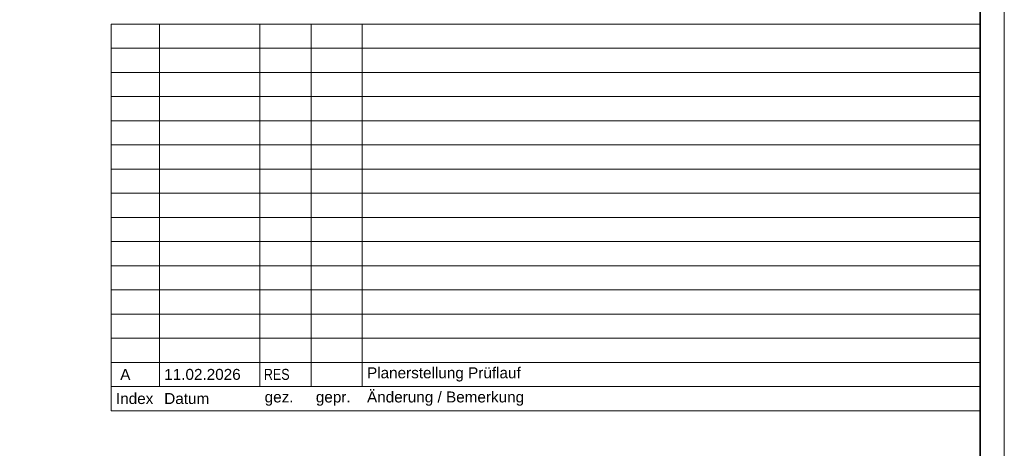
# Model space of a CAD drawing. Extents: x -720 to 300, y 62 to 1112.
# Tile 24 of 50: x 96 to 300, y 362 to 450. Entities that reach past the tile are written whole.
import ezdxf

# ---------------------------------------------------------------- set-up
doc = ezdxf.new("R2010")
doc.units = 0
for name, color, linetype, lineweight in [('iwb_Plankopf Linie', 7, 'Continuous', 13), ('iwb_Plankopf Rahmen', 7, 'Continuous', 35), ('iwb_Plankopf Text', 7, 'Continuous', 18)]:
    doc.layers.add(name, color=color, linetype=linetype, lineweight=lineweight)
doc.styles.add('Arial Narrow', font='ARIALN.TTF')
doc.styles.add('Plankopf', font='arial.ttf')
doc.styles.get("Standard").update_dxf_attribs({"font": 'ARIALN.TTF'})

msp = doc.modelspace()

# ---------------------------------------------------------------- linework, layer by layer
at = {"layer": 'iwb_Plankopf Linie', "ltscale": 0.13}
for p, q in [((295.35, 449.32), (115.35, 449.32)), ((115.35, 369.32), (115.35, 449.32)), ((125.35, 374.32), (125.35, 449.32)), ((146.15, 374.32), (146.15, 449.32)), ((156.75, 374.32), (156.75, 449.32)), ((167.35, 374.32), (167.35, 449.32)), ((295.35, 449.32), (295.35, 369.32)), ((295.35, 444.32), (115.35, 444.32)), ((295.35, 439.32), (115.35, 439.32)), ((295.35, 434.32), (115.35, 434.32)), ((295.35, 429.32), (115.35, 429.32)), ((295.35, 424.32), (115.35, 424.32)), ((295.35, 419.32), (115.35, 419.32)), ((295.35, 414.32), (115.35, 414.32)), ((295.35, 409.32), (115.35, 409.32)), ((295.35, 404.32), (115.35, 404.32)), ((295.35, 399.32), (115.35, 399.32)), ((295.35, 394.32), (115.35, 394.32)), ((295.35, 389.32), (115.35, 389.32)), ((295.35, 384.32), (115.35, 384.32)), ((295.35, 379.32), (115.35, 379.32)), ((295.35, 374.32), (115.35, 374.32)), ((295.35, 369.32), (115.35, 369.32))]:
    msp.add_line(p, q, dxfattribs=at)
at = {"layer": 'iwb_Plankopf Rahmen', "color": 8, "lineweight": 13, "ltscale": 0.13, "true_color": 0x808080}
msp.add_lwpolyline([(300.35, 62.43), (-719.65, 62.43), (-719.65, 1112.43), (300.35, 1112.43), (300.35, 62.43)], close=True, dxfattribs=at)
at = {"layer": 'iwb_Plankopf Rahmen', "ltscale": 0.35}
msp.add_lwpolyline([(-699.65, 67.43), (-699.65, 1107.43), (295.35, 1107.43), (295.35, 67.43), (-599.65, 67.43), (-699.65, 67.43)], close=True, dxfattribs=at)

# ---------------------------------------------------------------- texts
at = {"layer": 'iwb_Plankopf Text', "ltscale": 0.18, "insert": (296.89, 74.51), "char_height": 1.4, "attachment_point": 1, "rotation": 90, "line_spacing_factor": 1.002}
msp.add_mtext('{\\fArial Narrow;\\\\srvnovamd01\\Nova_MD\\TGA\\60202 Pro Potsdam\\04 NB GES Krampnitz\\09 NOVA\\60202-04_AP_NB GES Krampnitz\\TGA\\Elektro\\ELT_Grundrisse\\E_DA_PV_Tragsystem.n4m007KRA_PVA_5_GR_DA_005_P_A}', dxfattribs=at)
at = {"layer": 'iwb_Plankopf Text', "ltscale": 0.18, "attachment_point": 4, "line_spacing_factor": 0.970891}
for s, insert, char_height, width, style in [(' A', (116.35, 376.82), 2.265, 7.9947, 'Plankopf'), ('11.02.2026', (126.35, 376.82), 2.265, 19.9968, 'Plankopf'), ('RES', (146.99, 376.82), 2.265, 7.9947, 'Arial Narrow'), ('Planerstellung Prüflauf', (168.35, 376.82), 2.2655, 125.9917, 'Plankopf'), ('Index', (116.35, 371.82), 2.265, 8, 'Plankopf'), ('Datum', (126.35, 371.82), 2.265, 20, 'Plankopf'), ('Änderung / Bemerkung', (168.35, 371.82), 2.2655, 126, 'Plankopf'), ('gez.', (147.15, 371.82), 2.265, 8, 'Plankopf'), ('gepr.', (157.75, 371.82), 2.265, 8, 'Plankopf')]:
    msp.add_mtext(s, dxfattribs=dict(at, insert=insert, char_height=char_height, width=width, style=style))

doc.saveas('drawing.dxf')
